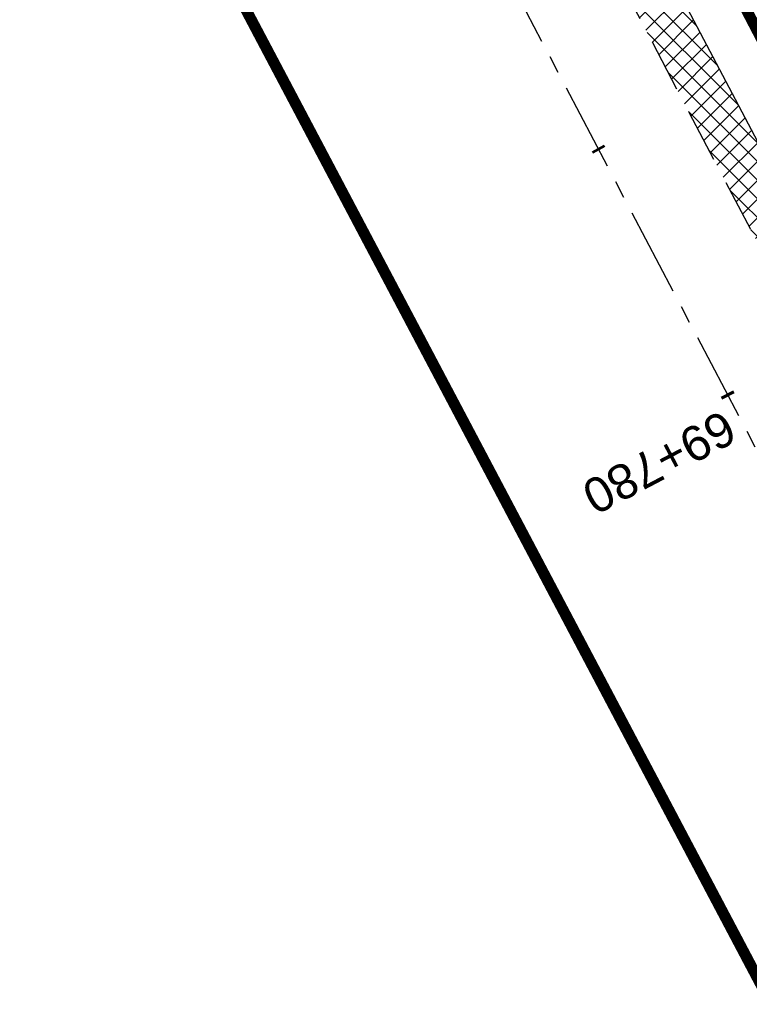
# Model space of a CAD drawing. Header units: metres. Extents: x 7529682 to 7533711, y 5721195 to 5727842.
# Tile 85 of 232: x 7531219 to 7531246, y 5724857 to 5724892. Entities that reach past the tile are written whole.
import ezdxf

# ---------------------------------------------------------------- set-up
doc = ezdxf.new("R2010")
doc.units = ezdxf.units.M
for name, pattern in [('817-dzialki-09-05-04$0$HIDDEN', [0.375, 0.25, -0.125]), ('ACAD_ISO05W100', [33, 24, -3, 0, -3, 0, -3]), ('CENTER', [50.800000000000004, 31.75, -6.35, 6.35, -6.35]), ('HIDDEN', [9.524999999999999, 6.35, -3.175])]:
    doc.linetypes.add(name, pattern=pattern)
for name, color, linetype in [('C-DROGI-SYTUACJA-ETYKIETY', 7, 'Continuous'), ('D-hatch-pobocza', 131, 'Continuous'), ('D-pobocza', 60, 'Continuous'), ('D-rowy', 160, 'Continuous'), ('D-skarpa', 2, 'Continuous')]:
    doc.layers.add(name, color=color, linetype=linetype)
for name, color, linetype, lineweight in [('D-krawędzie', 3, 'Continuous', 30), ('D-oś', 10, 'CENTER', 30), ('D-pas-drogowy', 7, 'ACAD_ISO05W100', 50)]:
    doc.layers.add(name, color=color, linetype=linetype, lineweight=lineweight)
doc.layers.add('D-LR-etap-III', color=7, linetype='817-dzialki-09-05-04$0$HIDDEN', lineweight=50, true_color=0x00008f)
doc.styles.get("Standard").update_dxf_attribs({"font": 'arial.ttf'})

# ---------------------------------------------------------------- blocks, each defined once
blk = doc.blocks.new('AeccTickLine')
at = {"color": 0, "linetype": 'ByBlock', "lineweight": -2}
blk.add_line((0, 1), (-3.673819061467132e-16, -1), dxfattribs=at)

msp = doc.modelspace()

# ---------------------------------------------------------------- hatches: boundary and pattern name
at = {"layer": 'D-hatch-pobocza'}
h = msp.add_hatch(dxfattribs=at)
h.set_pattern_fill('ANSI37', color=256, scale=0.15, style=0)
h.set_pattern_definition([(45, (0, 0), (-0.3367596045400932, 0.3367596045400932), []), (135, (0, 0), (-0.3367596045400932, -0.3367596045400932), [])])
h.paths.add_polyline_path([(7531224.12, 5724929.62), (7531213.15, 5724949.98), (7531200.73, 5724973.91), (7531188.83, 5724996.41), (7531176.889999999, 5725019.33), (7531166.91, 5725038.07), (7531158.980160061, 5725054.059290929), (7531158.14196267, 5725051.386259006), (7531167.380094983, 5725033.766927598), (7531197.164745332, 5724976.987689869), (7531228.151004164, 5724918.034426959), (7531253.152837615, 5724870.491119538), (7531286.7961686, 5724806.653565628), (7531296.234606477, 5724788.675232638), (7531298.77605959, 5724787.517560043), (7531278.139999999, 5724826.49), (7531263.88, 5724853.83), (7531259.009999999, 5724862.85), (7531247.509999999, 5724884.88), (7531235.21, 5724908.21)])

# ---------------------------------------------------------------- linework, layer by layer
at = {"layer": 'D-krawędzie', "linetype": 'HIDDEN', "ltscale": 0.3, "flags": 128}
msp.add_lwpolyline([(7530572.009999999, 5726166.06), (7530620.380949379, 5726072.761487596), (7530641.555222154, 5726032.007915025), (7530660.960861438, 5725995.070069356), (7530689.128213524, 5725941.540167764), (7530707.335918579, 5725907.031820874), (7530725.255781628, 5725873.092686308), (7530743.969545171, 5725837.653904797), (7530770.526708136, 5725787.119408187), (7530787.864146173, 5725754.266918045), (7530809.897571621, 5725712.541613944), (7530824.739035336, 5725684.389287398), (7530840.856259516, 5725653.693092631), (7530860.675070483, 5725616.154465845), (7530865.283000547, 5725607.394015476), (7530878.050274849, 5725583.079962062), (7530918.171722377, 5725507.178125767), (7530950.162943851, 5725446.305402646), (7530993.419108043, 5725364.264712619), (7531022.766433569, 5725308.719304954), (7531053.80955549, 5725249.872416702), (7531081.165622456, 5725197.874670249), (7531103.902359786, 5725154.540603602), (7531128.123220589, 5725108.448161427), (7531149.3, 5725068.249999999), (7531167.380094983, 5725033.766927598), (7531197.164745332, 5724976.987689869), (7531228.151004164, 5724918.034426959), (7531253.152837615, 5724870.491119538), (7531286.7961686, 5724806.653565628), (7531306.739858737, 5724768.664832), (7531335.094443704, 5724714.652299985), (7531357.3191504, 5724672.438740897), (7531373.644908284, 5724641.454376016), (7531392.161870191, 5724605.998675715), (7531418.480331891, 5724555.852756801), (7531439.726902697, 5724515.582472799), (7531468.399107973, 5724461.077223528), (7531491.782023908, 5724416.527754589), (7531531.990296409, 5724339.832565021), (7531557.226635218, 5724291.658956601), (7531569.851546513, 5724267.577443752), (7531591.375556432, 5724226.547822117), (7531610.003879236, 5724191.103071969), (7531616.882991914, 5724177.998849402), (7531629.984986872, 5724153.025496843), (7531641.006768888, 5724132.021778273), (7531664.906257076, 5724087.616922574), (7531677.64401952, 5724064.785715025), (7531683.112433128, 5724054.988140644), (7531686.752875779, 5724048.180044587), (7531695.447538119, 5724031.696667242), (7531703.748818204, 5724015.917210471), (7531709.214143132, 5724005.513965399), (7531719.388607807, 5723986.14687362), (7531726.295217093, 5723973.000144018), (7531732.740794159, 5723960.735633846), (7531735.13, 5723956.19)], dxfattribs=at)
at = {"layer": 'D-LR-etap-III', "ltscale": 10, "flags": 128}
msp.add_lwpolyline([(7531750.474471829, 5723895.103125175, 0.4, 0.4, 0), (7531750.505, 5723895.13, 0.4, 0.4, 0), (7531682.71, 5724022.92, 0.4, 0.4, 0), (7531619.177023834, 5724147.203692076, 0.4, 0.4, 0), (7531592.308960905, 5724198.48863389, 0.4, 0.4, 0), (7531553.263875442, 5724272.918564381, 0.4, 0.4, 0), (7531504.019999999, 5724366.79, 0.4, 0.4, 0), (7531482.09, 5724407.62, 0.4, 0.4, 0), (7531412.350402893, 5724541.182759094, 0.4, 0.4, 0), (7531388.463669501, 5724586.929768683, 0.4, 0.4, 0), (7531345.12, 5724669.94, 0.4, 0.4, 0), (7531127.66, 5725081.67, 0.4, 0.4, 0), (7531059.253139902, 5725211.040795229, 0.4, 0.4, 0), (7531008.007244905, 5725307.953830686, 0.4, 0.4, 0), (7530964.181635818, 5725390.835555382, 0.4, 0.4, 0), (7530914.557354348, 5725484.683561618, 0.4, 0.4, 0), (7530865.243241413, 5725577.493975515, 0.4, 0.4, 0), (7530840.085257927, 5725624.058651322, 0.4, 0.4, 0), (7530802.559525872, 5725694.924584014, 0.4, 0.4, 0), (7530755.54, 5725787.51, 0.4, 0.4, 0), (7530708.717810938, 5725876.303221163, 0.4, 0.4, 0), (7530695.12, 5725902.09, 0.4, 0.4, 0), (7530642.91397006, 5726001.07839487, 0.4, 0.4, 0), (7530634.934723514, 5726016.146615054, 0.4, 0.4, 0), (7530610.820000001, 5726061.929999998, 0.4, 0.4, 0), (7530610.820000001, 5726061.929999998, 0.4, 0.4, 0), (7530607.21, 5726063.51, 0.4, 0.4, 0), (7530597.42, 5726080.68, 0.4, 0.4, 0), (7530591.16, 5726088.44, 0.4, 0.4, 0), (7530581.28, 5726107.21, 0.4, 0.4, 0), (7530571.29, 5726130.56, 0.4, 0.4, 0), (7530549.554994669, 5726171.527317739, 0.4, 0.4, 0), (7530531.014309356, 5726206.473807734, 0.4, 0.4, 0), (7530516.461208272, 5726236.016618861, 0.4, 0.4, 0), (7530500.798929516, 5726266.141265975, 0.4, 0.4, 0), (7530491.349999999, 5726283.94, 0.4, 0.4, 0), (7530482.4, 5726303.41, 0.4, 0.4, 0), (7530482.4, 5726303.41, 0.4, 0.4, 0), (7530450.41, 5726357.28, 0.4, 0.4, 0), (7530397.759396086, 5726458.499907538, 0.4, 0.4, 0), (7530334.707815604, 5726583.664702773, 0.4, 0.4, 0), (7530303.939274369, 5726645.167943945, 0.4, 0.4, 0), (7530300.509779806, 5726651.777515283, 0.4, 0.4, 0), (7530289.213532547, 5726671.966724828, 0.4, 0.4, 0), (7530281.54, 5726685.57, 0.4, 0.4, 0), (7530261.37085633, 5726724.163374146, 0.4, 0.4, 0), (7530254.03, 5726738.21, 0.4, 0.4, 0), (7530197.219999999, 5726845.06, 0.4, 0.4, 0), (7530194.71, 5726849.15, 0.4, 0.4, 0), (7530195.92, 5726850.75, 0.4, 0.4, 0), (7530170.546669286, 5726892.961489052, 0.4, 0.4, 0), (7530143.174718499, 5726945.065838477, 0.4, 0.4, 0), (7530105.059999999, 5727018.32, 0.4, 0.4, 0), (7530100.059999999, 5727027.16, 0.4, 0.4, 0), (7530062.318670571, 5727099.625398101, 0.4, 0.4, 0), (7530015.378537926, 5727189.420463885, 0.4, 0.4, 0), (7529983.207960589, 5727250.206596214, 0.4, 0.4, 0), (7529953.284293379, 5727306.74720398, 0.4, 0.4, 0), (7529900.67053443, 5727406.15903814, 0.4, 0.4, 0), (7529890.630239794, 5727425.131178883, 0.4, 0.4, 0), (7529875.155383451, 5727454.426350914, 0.4, 0.4, 0), (7529857.560096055, 5727487.787346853, 0.4, 0.4, 0), (7529835.194401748, 5727530.19312405, 0.4, 0.4, 0), (7529811.740544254, 5727574.662079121, 0.4, 0.4, 0), (7529792.101859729, 5727611.922638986, 0.4, 0.4, 0), (7529768.066117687, 5727657.469613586, 0.4, 0.4, 0), (7529755.210566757, 5727682.131373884, 0.4, 0.4, 0), (7529753.309999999, 5727681.13, 0.4, 0.4, 0), (7529739.21, 5727707.77, 0.4, 0.4, 0), (7529735.394745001, 5727711.251990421, 0.4, 0.4, 0), (7529725.42, 5727730.2, 0.4, 0.4, 0), (7529723.55, 5727729.88, 0.4, 0.4, 0), (7529695.566668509, 5727782.932080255, 0.4, 0.4, 0), (7529717.67971874, 5727794.024357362, 0.4, 0.4, 0), (7529736.274870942, 5727758.647400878, 0.4, 0.4, 0), (7529736.274870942, 5727758.647400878, 0.4, 0.4, 0), (7529744.511003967, 5727750.406106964, 0.4, 0.4, 0), (7529744.511003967, 5727750.406106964, 0.4, 0.4, 0), (7529750.282568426, 5727738.549848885, 0.4, 0.4, 0), (7529777.108510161, 5727687.569424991, 0.4, 0.4, 0), (7529796.51537536, 5727651.329932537, 0.4, 0.4, 0), (7529814.937945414, 5727616.793170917, 0.4, 0.4, 0), (7529839.006722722, 5727572.303976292, 0.4, 0.4, 0), (7529860.617626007, 5727532.509108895, 0.4, 0.4, 0), (7529882.348967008, 5727491.504261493, 0.4, 0.4, 0), (7529904.865139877, 5727449.096370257, 0.4, 0.4, 0), (7529920.747384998, 5727418.884773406, 0.4, 0.4, 0), (7529946.676504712, 5727368.547487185, 0.4, 0.4, 0), (7529972.024701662, 5727320.573310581, 0.4, 0.4, 0), (7529987.740014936, 5727290.153392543, 0.4, 0.4, 0), (7529996.497385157, 5727273.661630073, 0.4, 0.4, 0), (7530017.541471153, 5727234.202689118, 0.4, 0.4, 0), (7530033.053657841, 5727204.864166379, 0.4, 0.4, 0), (7530051.622983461, 5727170.222745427, 0.4, 0.4, 0), (7530069.276612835, 5727137.015751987, 0.4, 0.4, 0), (7530089.385386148, 5727097.533639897, 0.4, 0.4, 0), (7530109.712512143, 5727060.746615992, 0.4, 0.4, 0), (7530136.769722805, 5727011.640131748, 0.4, 0.4, 0), (7530162.446686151, 5726962.743777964, 0.4, 0.4, 0), (7530187.674104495, 5726916.992101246, 0.4, 0.4, 0), (7530207.820739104, 5726879.335323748, 0.4, 0.4, 0), (7530230.625609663, 5726834.518686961, 0.4, 0.4, 0), (7530262.288093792, 5726776.61832811, 0.4, 0.4, 0), (7530277.509672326, 5726760.213143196, 0.4, 0.4, 0), (7530286.036865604, 5726744.106684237, 0.4, 0.4, 0), (7530288.097472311, 5726735.884066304, 0.4, 0.4, 0), (7530290.393870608, 5726725.046963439, 0.4, 0.4, 0), (7530296.17664807, 5726713.582980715, 0.4, 0.4, 0), (7530302.726195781, 5726701.18226779, 0.4, 0.4, 0), (7530325.685047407, 5726657.466383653, 0.4, 0.4, 0), (7530343.243978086, 5726623.648592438, 0.4, 0.4, 0), (7530360.229820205, 5726591.746871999, 0.4, 0.4, 0), (7530383.20855044, 5726548.059469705, 0.4, 0.4, 0), (7530406.017875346, 5726503.605514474, 0.4, 0.4, 0), (7530427.464919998, 5726462.620289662, 0.4, 0.4, 0), (7530447.9278544, 5726424.388014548, 0.4, 0.4, 0), (7530471.126878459, 5726379.920667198, 0.4, 0.4, 0), (7530490.501003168, 5726343.033350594, 0.4, 0.4, 0), (7530509.499458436, 5726306.733076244, 0.4, 0.4, 0), (7530529.890269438, 5726267.244072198, 0.4, 0.4, 0), (7530543.852446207, 5726238.990319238, 0.4, 0.4, 0), (7530554.808897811, 5726218.943990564, 0.4, 0.4, 0), (7530559.027108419, 5726212.223286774, 0.4, 0.4, 0), (7530563.060988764, 5726206.409670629, 0.4, 0.4, 0), (7530566.93354971, 5726200.463543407, 0.4, 0.4, 0), (7530569.771022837, 5726194.901501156, 0.4, 0.4, 0), (7530571.47319415, 5726191.282350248, 0.4, 0.4, 0), (7530572.839142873, 5726188.024533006, 0.4, 0.4, 0), (7530575.295071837, 5726182.034664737, 0.4, 0.4, 0), (7530579.736851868, 5726173.306070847, 0.4, 0.4, 0), (7530583.3, 5726167.41, 0.4, 0.4, 0), (7530593.4, 5726163.33, 0.4, 0.4, 0), (7530598.618375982, 5726155.264489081, 0.4, 0.4, 0), (7530608.258304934, 5726140.497132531, 0.4, 0.4, 0), (7530603.269999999, 5726136.83, 0.4, 0.4, 0), (7530606.53, 5726131.84, 0.4, 0.4, 0), (7530604.239057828, 5726124.21679044, 0.4, 0.4, 0), (7530605.847136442, 5726121.630127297, 0.4, 0.4, 0), (7530608.971611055, 5726116.164124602, 0.4, 0.4, 0), (7530618.114293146, 5726097.791111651, 0.4, 0.4, 0), (7530651.213125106, 5726034.959524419, 0.4, 0.4, 0), (7530670.243741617, 5725998.61095082, 0.4, 0.4, 0), (7530698.075474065, 5725945.952624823, 0.4, 0.4, 0), (7530716.505955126, 5725911.3051464, 0.4, 0.4, 0), (7530735.223454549, 5725875.667401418, 0.4, 0.4, 0), (7530752.504235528, 5725842.154920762, 0.4, 0.4, 0), (7530778.310652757, 5725793.501254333, 0.4, 0.4, 0), (7530797.499961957, 5725756.381811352, 0.4, 0.4, 0), (7530812.518974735, 5725728.28874362, 0.4, 0.4, 0), (7530820.039295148, 5725713.160404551, 0.4, 0.4, 0), (7530822.422446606, 5725710.193574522, 0.4, 0.4, 0), (7530833.154893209, 5725688.800634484, 0.4, 0.4, 0), (7530849.629354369, 5725656.158601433, 0.4, 0.4, 0), (7530867.98290276, 5725621.963939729, 0.4, 0.4, 0), (7530872.629809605, 5725612.88760475, 0.4, 0.4, 0), (7530880.354488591, 5725597.594500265, 0.4, 0.4, 0), (7530883.839446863, 5725593.389159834, 0.4, 0.4, 0), (7530891.782113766, 5725587.763349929, 0.4, 0.4, 0), (7530895.038670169, 5725584.280746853, 0.4, 0.4, 0), (7530897.033644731, 5725580.941110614, 0.4, 0.4, 0), (7530900.951646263, 5725579.945856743, 0.4, 0.4, 0), (7530904.80970798, 5725571.977328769, 0.4, 0.4, 0), (7530903.682362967, 5725568.566434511, 0.4, 0.4, 0), (7530908.900614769, 5725558.844845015, 0.4, 0.4, 0), (7530910.252030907, 5725545.671606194, 0.4, 0.4, 0), (7530912.872986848, 5725538.645543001, 0.4, 0.4, 0), (7530945.278171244, 5725478.464284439, 0.4, 0.4, 0), (7530959.692318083, 5725450.24628822, 0.4, 0.4, 0), (7531002.82670893, 5725368.192370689, 0.4, 0.4, 0), (7531044.703532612, 5725290.314293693, 0.4, 0.4, 0), (7531064.098839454, 5725253.212562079, 0.4, 0.4, 0), (7531083.010253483, 5725216.677517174, 0.4, 0.4, 0), (7531113.013137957, 5725158.465613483, 0.4, 0.4, 0), (7531137.364304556, 5725113.07076138, 0.4, 0.4, 0), (7531150.830830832, 5725086.711759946, 0.4, 0.4, 0), (7531159.745663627, 5725076.640848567, 0.4, 0.4, 0), (7531166.309999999, 5725074.58, 0.4, 0.4, 0), (7531172.29, 5725062.58, 0.4, 0.4, 0), (7531170.589828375, 5725055.605912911, 0.4, 0.4, 0), (7531173.732823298, 5725044.080706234, 0.4, 0.4, 0), (7531215.342008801, 5724964.859648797, 0.4, 0.4, 0), (7531238.054496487, 5724921.684649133, 0.4, 0.4, 0), (7531262.389821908, 5724875.282876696, 0.4, 0.4, 0), (7531295.587160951, 5724811.265731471, 0.4, 0.4, 0), (7531348.487908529, 5724712.362812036, 0.4, 0.4, 0), (7531363.740817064, 5724682.68394264, 0.4, 0.4, 0), (7531366.986905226, 5724675.865317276, 0.4, 0.4, 0), (7531382.541261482, 5724646.110625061, 0.4, 0.4, 0), (7531401.299165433, 5724610.874551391, 0.4, 0.4, 0), (7531428.964837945, 5724558.862274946, 0.4, 0.4, 0), (7531449.111202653, 5724520.397801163, 0.4, 0.4, 0), (7531477.292992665, 5724465.831467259, 0.4, 0.4, 0), (7531500.996290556, 5724421.112506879, 0.4, 0.4, 0), (7531512.121834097, 5724400.549045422, 0.4, 0.4, 0), (7531513.78163794, 5724396.757451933, 0.4, 0.4, 0), (7531526.32, 5724379.39, 0.4, 0.4, 0), (7531566.783642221, 5724302.73628205, 0.4, 0.4, 0), (7531578.579156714, 5724282.774819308, 0.4, 0.4, 0), (7531584.232619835, 5724273.111246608, 0.4, 0.4, 0), (7531590.109283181, 5724263.508189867, 0.4, 0.4, 0), (7531593.027899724, 5724258.771479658, 0.4, 0.4, 0), (7531595.711841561, 5724254.226824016, 0.4, 0.4, 0), (7531601.659976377, 5724243.898197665, 0.4, 0.4, 0), (7531606.097733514, 5724235.986407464, 0.4, 0.4, 0), (7531609.382207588, 5724230.799061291, 0.4, 0.4, 0), (7531611.580260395, 5724227.671180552, 0.4, 0.4, 0), (7531612.707802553, 5724225.86410867, 0.4, 0.4, 0), (7531618.665224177, 5724214.480919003, 0.4, 0.4, 0), (7531619.885522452, 5724212.333950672, 0.4, 0.4, 0), (7531620.931818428, 5724210.787064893, 0.4, 0.4, 0), (7531623.518605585, 5724207.111542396, 0.4, 0.4, 0), (7531626.143926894, 5724203.61306897, 0.4, 0.4, 0), (7531632.022984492, 5724196.485954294, 0.4, 0.4, 0), (7531653.949089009, 5724152.617641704, 0.4, 0.4, 0), (7531656.750690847, 5724143.103797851, 0.4, 0.4, 0), (7531659.61440691, 5724133.254504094, 0.4, 0.4, 0), (7531661.627147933, 5724128.646047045, 0.4, 0.4, 0.01093811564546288), (7531674.314987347, 5724101.43546424, 0.4, 0.4, 0), (7531685.137626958, 5724081.408252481, 0.4, 0.4, 0), (7531692.159945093, 5724066.277333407, 0.4, 0.4, 0), (7531699.662164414, 5724051.388120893, 0.4, 0.4, 0), (7531704.480624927, 5724040.808561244, 0.4, 0.4, 0), (7531704.480624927, 5724040.808561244, 0.4, 0.4, 0), (7531704.401251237, 5724037.368913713, 0.4, 0.4, 0), (7531720.383609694, 5724003.441317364, 0.4, 0.4, 0), (7531728.79890528, 5723986.206298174, 0.4, 0.4, 0), (7531733.237926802, 5723977.192631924, 0.4, 0.4, 0), (7531736.750027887, 5723969.505210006, 0.4, 0.4, 0), (7531737.336143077, 5723968.518916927, 0.4, 0.4, 0), (7531738.285051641, 5723967.699360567, 0.4, 0.4, 0), (7531742.180915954, 5723962.346428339, 0.4, 0.4, 0), (7531744.286141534, 5723958.615526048, 0.4, 0.4, 0), (7531755.393260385, 5723944.192617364, 0.4, 0.4, 0), (7531758.69, 5723936.76, 0.4, 0.4, 0), (7531780.08, 5723929.25, 0.4, 0.4, 0), (7531792.611989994, 5723906.337708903, 0.4, 0.4, 0), (7531792.611989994, 5723906.337708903, 0.4, 0.4, 0), (7531756.962094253, 5723883.055323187, 0.4, 0.4, 0), (7531750.46, 5723895.130000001, 0.4, 0.4, 0), (7531750.46, 5723895.130000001, 0, 0, 0)], format="xyseb", dxfattribs=at)
at = {"layer": 'D-oś', "ltscale": 0.1}
msp.add_lwpolyline([(7531488.682972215, 5724414.901138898), (7531465.30154836, 5724459.447768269), (7531436.630334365, 5724513.951133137), (7531415.382990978, 5724554.222881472), (7531389.061122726, 5724604.375291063), (7531370.54547166, 5724639.828481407), (7531354.22214964, 5724670.808223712), (7531331.99647235, 5724713.023626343), (7531303.640952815, 5724767.037938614), (7531283.698553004, 5724805.024214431), (7531250.055061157, 5724868.862076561), (7531225.052886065, 5724916.406033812), (7531194.065303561, 5724975.361817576), (7531164.280332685, 5725032.141666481), (7531146.201824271, 5725066.621712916), (7531125.025790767, 5725106.818458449), (7531100.803065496, 5725152.914450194), (7531078.067230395, 5725196.24679728), (7531050.712974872, 5725248.241100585), (7531019.671816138, 5725307.084268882), (7530990.323090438, 5725362.632329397), (7530947.065833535, 5725444.675091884), (7530915.075467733, 5725505.546186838), (7530874.953735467, 5725581.448561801)], dxfattribs=at)
at = {"layer": 'D-pas-drogowy', "ltscale": 0.2, "flags": 128}
msp.add_lwpolyline([(7531633.018560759, 5724182.834272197, 0.4, 0.4, 0), (7531617.558899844, 5724211.608162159, 0.4, 0.4, 0), (7531566.783642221, 5724302.73628205, 0.4, 0.4, 0), (7531538.419082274, 5724356.469679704, 0.4, 0.4, 0), (7531526.32, 5724379.39, 0.4, 0.4, 0), (7531516.102085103, 5724393.607319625, 0.4, 0.4, 0.001485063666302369), (7531513.78037409, 5724396.837773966, 0.4, 0.4, 0), (7531501.87, 5724413.41, 0.4, 0.4, 0), (7531474.926107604, 5724464.507896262, 0.4, 0.4, 0), (7531446.200436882, 5724518.992313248, 0.4, 0.4, 0), (7531424.962185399, 5724559.262257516, 0.4, 0.4, 0), (7531398.444460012, 5724609.565801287, 0.4, 0.4, 0), (7531379.647455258, 5724645.216004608, 0.4, 0.4, 0), (7531365.23, 5724672.56, 0.4, 0.4, 0), (7531341.305752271, 5724717.915356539, 0.4, 0.4, 0), (7531312.899996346, 5724771.788898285, 0.4, 0.4, 0), (7531292.590923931, 5724810.306502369, 0.4, 0.4, 0), (7531259.391619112, 5724873.271351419, 0.4, 0.4, 0), (7531233.740401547, 5724921.922582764, 0.4, 0.4, 0), (7531203.072738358, 5724980.092044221, 0.4, 0.4, 0), (7531173.471398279, 5725036.225177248, 0.4, 0.4, 0), (7531168.269999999, 5725046.09, 0.4, 0.4, 0), (7531172.29, 5725062.58, 0.4, 0.4, 0), (7531166.309999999, 5725074.58, 0.4, 0.4, 0), (7531150.32, 5725079.6, 0.4, 0.4, 0), (7531141.5, 5725096.43, 0.4, 0.4, 0), (7531109.311735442, 5725157.814415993, 0.4, 0.4, 0), (7531086.641300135, 5725201.047918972, 0.4, 0.4, 0), (7531059.198258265, 5725253.383662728, 0.4, 0.4, 0), (7531028.206828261, 5725312.48946212, 0.4, 0.4, 0), (7530999.104694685, 5725367.990143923, 0.4, 0.4, 0), (7530956.247527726, 5725449.724815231, 0.4, 0.4, 0), (7530924.397774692, 5725510.463768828, 0.4, 0.4, 0), (7530897.509999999, 5725561.74, 0.4, 0.4, 0), (7530894.46, 5725566.14, 0.4, 0.4, 0), (7530892.16, 5725570.49, 0.4, 0.4, 0), (7530869.362688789, 5725613.307018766, 0.4, 0.4, 0), (7530861.693971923, 5725627.704613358, 0.4, 0.4, 0), (7530852.74, 5725644.52, 0.4, 0.4, 0), (7530831.509999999, 5725684.2, 0.4, 0.4, 0), (7530811.13, 5725722.52, 0.4, 0.4, 0), (7530792.3476413, 5725757.940652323, 0.4, 0.4, 0), (7530768.03, 5725803.8, 0.4, 0.4, 0), (7530748.768542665, 5725840.178507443, 0.4, 0.4, 0), (7530727.7, 5725879.97, 0.4, 0.4, 0), (7530712.0981582, 5725909.54523909, 0.4, 0.4, 0), (7530693.644105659, 5725944.645156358, 0.4, 0.4, 0), (7530665.702224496, 5725997.538976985, 0.4, 0.4, 0), (7530641.759999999, 5726042.88, 0.4, 0.4, 0), (7530616.5, 5726091.48, 0.4, 0.4, 0), (7530604.628439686, 5726114.319880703, 0.4, 0.4, -0.007762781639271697), (7530602.5, 5726118.43, 0.4, 0.4, 0), (7530603.992037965, 5726123.394821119, 0.4, 0.4, 0), (7530606.53, 5726131.84, 0.4, 0.4, 0), (7530603.269999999, 5726136.83, 0.4, 0.4, 0), (7530593.775620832, 5726151.368713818, 0.4, 0.4, 0), (7530590.202637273, 5726156.84001263, 0.4, 0.4, 0), (7530583.3, 5726167.41, 0.4, 0.4, 0), (7530580.578343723, 5726170.427567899, 0.4, 0.4, 0), (7530575.849999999, 5726175.67, 0.4, 0.4, 0), (7530569.009999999, 5726186.66, 0.4, 0.4, 0), (7530562.555322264, 5726199.189409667, 0.4, 0.4, 0), (7530555.67, 5726211.39, 0.4, 0.4, 0), (7530548.29, 5726224.23, 0.4, 0.4, 0), (7530540.58, 5726237.71, 0.4, 0.4, 0), (7530532.679999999, 5726252.65, 0.4, 0.4, 0), (7530524.059999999, 5726269.35, 0.4, 0.4, 0), (7530502.82, 5726309.91, 0.4, 0.4, 0), (7530488.83, 5726336.63, 0.4, 0.4, 0), (7530466.03, 5726380.16, 0.4, 0.4, 0), (7530438.469999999, 5726432.77, 0.4, 0.4, 0), (7530424.53, 5726459.09, 0.4, 0.4, 0), (7530401.63, 5726502.97, 0.4, 0.4, 0), (7530383.38, 5726538.06, 0.4, 0.4, 0), (7530353.969999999, 5726593.52, 0.4, 0.4, 0), (7530338.469999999, 5726622.74, 0.4, 0.4, 0), (7530322.009999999, 5726653.88, 0.4, 0.4, 0), (7530297.54, 5726700.33, 0.4, 0.4, 0), (7530287.38, 5726719.6, 0.4, 0.4, 0), (7530285.94993921, 5726722.315508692, 0.4, 0.4, 0), (7530280.259999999, 5726733.12, 0.4, 0.4, 0), (7530266.73, 5726758.74, 0.4, 0.4, 0), (7530260.42, 5726770.47, 0.4, 0.4, 0), (7530253.25, 5726783.82, 0.4, 0.4, 0), (7530244.95, 5726799.33, 0.4, 0.4, 0), (7530239.389999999, 5726808.49, 0.4, 0.4, 0), (7530238.29, 5726807.9, 0.4, 0.4, 0), (7530218.11, 5726850.67, 0.4, 0.4, 0), (7530175.906646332, 5726928.168028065, 0.4, 0.4, 0), (7530096.679999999, 5727076.15, 0.4, 0.4, 0), (7530094.679999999, 5727079.89, 0.4, 0.4, 0), (7530064.59693469, 5727135.522637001, 0.4, 0.4, 0), (7530046.730970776, 5727168.8921561, 0.4, 0.4, 0), (7530025.803045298, 5727208.461374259, 0.4, 0.4, 0), (7530012.846501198, 5727232.979315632, 0.4, 0.4, 0), (7529994.15, 5727268.45, 0.4, 0.4, 0), (7529981.670868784, 5727291.93018666, 0.4, 0.4, 0), (7529949.889999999, 5727351.73, 0.4, 0.4, 0), (7529924.75, 5727399.03, 0.4, 0.4, 0), (7529915.515824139, 5727417.099754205, 0.4, 0.4, 0), (7529885.83, 5727475.19, 0.4, 0.4, 0), (7529862.559999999, 5727519.97, 0.4, 0.4, 0), (7529852.984923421, 5727538.191086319, 0.4, 0.4, 0), (7529836.513084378, 5727569.51130111, 0.4, 0.4, 0), (7529815.36890814, 5727609.140983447, 0.4, 0.4, 0), (7529792.795203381, 5727651.247499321, 0.4, 0.4, 0), (7529774.199114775, 5727685.858348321, 0.4, 0.4, 0), (7529746.966026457, 5727736.059440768, 0.4, 0.4, 0), (7529733.92, 5727757.62, 0.4, 0.4, 0), (7529708.607472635, 5727806.388536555, 0.4, 0.4, 0), (7529688.491967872, 5727796.344621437, 0.4, 0.4, 0), (7529723.55, 5727729.88, 0.4, 0.4, 0), (7529725.42, 5727730.2, 0.4, 0.4, 0), (7529735.38, 5727711.28, 0.4, 0.4, 0), (7529739.21, 5727707.77, 0.4, 0.4, 0), (7529753.309999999, 5727681.13, 0.4, 0.4, 0), (7529755.178396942, 5727682.114424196, 0.4, 0.4, 0), (7529792.101859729, 5727611.922638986, 0.4, 0.4, 0), (7529811.740544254, 5727574.662079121, 0.4, 0.4, 0), (7529835.194401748, 5727530.19312405, 0.4, 0.4, 0), (7529857.560096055, 5727487.787346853, 0.4, 0.4, 0), (7529875.155383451, 5727454.426350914, 0.4, 0.4, 0), (7529890.630239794, 5727425.131178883, 0.4, 0.4, 0), (7529900.67053443, 5727406.15903814, 0.4, 0.4, 0), (7529953.284293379, 5727306.74720398, 0.4, 0.4, 0), (7529983.207960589, 5727250.206596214, 0.4, 0.4, 0), (7530015.378537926, 5727189.420463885, 0.4, 0.4, 0), (7530062.318670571, 5727099.625398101, 0.4, 0.4, 0), (7530100.059999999, 5727027.16, 0.4, 0.4, 0), (7530105.059999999, 5727018.32, 0.4, 0.4, 0), (7530143.174718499, 5726945.065838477, 0.4, 0.4, 0), (7530170.546669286, 5726892.961489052, 0.4, 0.4, 0), (7530195.92, 5726850.75, 0.4, 0.4, 0), (7530194.71, 5726849.15, 0.4, 0.4, 0), (7530197.219999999, 5726845.06, 0.4, 0.4, 0), (7530254.03, 5726738.21, 0.4, 0.4, 0), (7530261.37085633, 5726724.163374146, 0.4, 0.4, 0), (7530281.54, 5726685.57, 0.4, 0.4, 0), (7530289.213532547, 5726671.966724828, 0.4, 0.4, 0), (7530300.509779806, 5726651.777515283, 0.4, 0.4, 0), (7530303.939274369, 5726645.167943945, 0.4, 0.4, 0), (7530334.707815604, 5726583.664702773, 0.4, 0.4, 0), (7530397.759396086, 5726458.499907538, 0.4, 0.4, 0), (7530450.41, 5726357.28, 0.4, 0.4, 0), (7530482.4, 5726303.41, 0.4, 0.4, 0), (7530483.687990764, 5726301.003383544, 0.4, 0.4, 0), (7530491.349999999, 5726283.94, 0.4, 0.4, 0), (7530512.67, 5726243.78, 0.4, 0.4, 0), (7530529.429999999, 5726209.46, 0.4, 0.4, 0), (7530571.29, 5726130.56, 0.4, 0.4, 0), (7530581.28, 5726107.21, 0.4, 0.4, 0), (7530591.16, 5726088.44, 0.4, 0.4, 0), (7530597.42, 5726080.68, 0.4, 0.4, 0), (7530607.21, 5726063.51, 0.4, 0.4, 0), (7530610.820000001, 5726061.929999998, 0.4, 0.4, 0), (7530634.934723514, 5726016.146615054, 0.4, 0.4, 0), (7530642.91397006, 5726001.07839487, 0.4, 0.4, 0), (7530695.12, 5725902.09, 0.4, 0.4, 0), (7530708.717810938, 5725876.303221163, 0.4, 0.4, 0), (7530755.54, 5725787.51, 0.4, 0.4, 0), (7530802.559525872, 5725694.924584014, 0.4, 0.4, 0), (7530840.085257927, 5725624.058651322, 0.4, 0.4, 0), (7530865.243241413, 5725577.493975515, 0.4, 0.4, 0), (7530914.557354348, 5725484.683561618, 0.4, 0.4, 0), (7530964.181635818, 5725390.835555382, 0.4, 0.4, 0), (7531008.007244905, 5725307.953830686, 0.4, 0.4, 0), (7531059.253139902, 5725211.040795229, 0.4, 0.4, 0), (7531127.66, 5725081.67, 0.4, 0.4, 0), (7531345.12, 5724669.94, 0.4, 0.4, 0), (7531388.463669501, 5724586.929768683, 0.4, 0.4, 0), (7531412.350402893, 5724541.182759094, 0.4, 0.4, 0), (7531482.09, 5724407.62, 0.4, 0.4, 0), (7531504.019999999, 5724366.79, 0.4, 0.4, 0), (7531519.374444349, 5724337.520497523, 0.4, 0.4, 0), (7531563.748815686, 5724252.931583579, 0.4, 0.4, 0), (7531602.175111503, 5724179.681224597, 0.4, 0.4, 0), (7531619.177023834, 5724147.203692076, 0.4, 0.4, 0), (7531625.038493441, 5724135.63500206, 0.4, 0.4, 0), (7531656.796442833, 5724073.31633882, 0.4, 0.4, 0), (7531675.12, 5724037.36, 0.4, 0.4, 0), (7531682.71, 5724022.92, 0.4, 0.4, 0), (7531705.565196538, 5723979.810545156, 0.4, 0.4, 0), (7531736.605941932, 5723921.261514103, 0.4, 0.4, 0), (7531750.46, 5723895.130000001, 0.4, 0.4, 0), (7531740.769999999, 5723886.56, 0.4, 0.4, 0), (7531732.86, 5723885, 0.4, 0.4, 0), (7531722.179999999, 5723887.77, 0.4, 0.4, 0), (7531729.87, 5723862.17, 0.4, 0.4, 0), (7531742.92, 5723861.93, 0.4, 0.4, 0), (7531763.71, 5723859.52, 0.4, 0.4, 0), (7531768.42, 5723854.12, 0.4, 0.4, 0), (7531787.42, 5723817.97, 0.4, 0.4, 0), (7531795.57, 5723809.82, 0.4, 0.4, 0), (7531816.346897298, 5723819.850397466, 0.4, 0.4, 0), (7531816.346897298, 5723819.850397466, 0.4, 0.4, 0), (7531805.059999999, 5723843.23, 0.4, 0.4, 0), (7531803.61, 5723886.23, 0.4, 0.4, 0), (7531803.61, 5723886.23, 0.4, 0.4, 0), (7531780.08, 5723929.25, 0.4, 0.4, 0), (7531758.69, 5723936.76, 0.4, 0.4, 0), (7531749.3590272, 5723946.412126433, 0.4, 0.4, 0), (7531742.71, 5723953.29, 0.4, 0.4, 0), (7531735.177368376, 5723967.877529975, 0.4, 0.4, 0), (7531722.37, 5723992.68, 0.4, 0.4, 0), (7531705.041669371, 5724030.885563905, 0.4, 0.4, 0), (7531699.469999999, 5724043.17, 0.4, 0.4, 0), (7531692.69, 5724058.11, 0.4, 0.4, 0), (7531679.672010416, 5724084.016803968, 0.4, 0.4, 0), (7531674.55, 5724094.21, 0.4, 0.4, 0), (7531666.633166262, 5724114.002855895, 0.4, 0.4, 0), (7531649, 5724153.82, 0.4, 0.4, 0), (7531641.49, 5724149.34, 0.4, 0.4, 0), (7531626.04, 5724179.34, 0.4, 0.4, 0), (7531633.03, 5724182.84, 0, 0, 0)], format="xyseb", dxfattribs=at)
at = {"layer": 'D-pobocza'}
msp.add_lwpolyline([(7531298.77605959, 5724787.517560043), (7531278.139999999, 5724826.49), (7531263.88, 5724853.83), (7531259.009999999, 5724862.85), (7531247.509999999, 5724884.88), (7531235.21, 5724908.21), (7531224.12, 5724929.62), (7531213.15, 5724949.98), (7531200.73, 5724973.91), (7531188.83, 5724996.41), (7531176.889999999, 5725019.33), (7531166.91, 5725038.07), (7531158.980160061, 5725054.059290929), (7531158.14196267, 5725051.386259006)], dxfattribs=at)
at = {"layer": 'D-rowy', "linetype": 'HIDDEN', "ltscale": 0.1, "const_width": 0.4, "flags": 128}
msp.add_lwpolyline([(7531506.121399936, 5724397.133351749), (7531489.190578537, 5724429.34060068), (7531483.400111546, 5724440.512095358), (7531478.412312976, 5724450.146766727), (7531462.901323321, 5724479.304166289), (7531434.632959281, 5724532.161646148), (7531396.749002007, 5724604.644561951), (7531378.596106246, 5724640.173238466), (7531368.21, 5724659.05), (7531363.9, 5724666.92), (7531355.876537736, 5724682.661796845), (7531338.032693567, 5724716.834919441), (7531309.901853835, 5724770.33291588), (7531304.158114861, 5724781.147276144), (7531299.737467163, 5724789.052054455), (7531294.930113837, 5724798.468047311), (7531279.862466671, 5724827.641362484), (7531247.714582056, 5724888.416734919), (7531220.373424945, 5724940.87265548), (7531195.513546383, 5724987.526839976), (7531168.705641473, 5725038.836315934), (7531161.295913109, 5725053.454680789), (7531161.295913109, 5725053.454680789)], dxfattribs=at)
at = {"layer": 'D-skarpa', "linetype": 'Continuous'}
msp.add_lwpolyline([(7531230.708019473, 5724934.052577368, -0.0002231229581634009), (7531256.277173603, 5724885.355907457), (7531258.573697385, 5724880.914253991), (7531261.647828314, 5724874.964004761), (7531263.151207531, 5724872.010750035), (7531267.688052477, 5724863.098524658), (7531270.048955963, 5724858.690702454), (7531272.444355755, 5724854.300893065), (7531274.718840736, 5724849.847946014), (7531276.998616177, 5724845.397761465), (7531279.375307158, 5724840.998182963), (7531281.742612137, 5724836.593703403), (7531286.350380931, 5724827.718512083), (7531288.531242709, 5724823.211257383), (7531290.81527323, 5724818.766720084), (7531293.118803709, 5724814.330934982), (7531294.924077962, 5724810.915273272), (7531295.462517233, 5724809.897772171), (7531297.814760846, 5724805.499934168), (7531302.620318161, 5724796.727816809), (7531305.022377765, 5724792.341383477), (7531307.282538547, 5724787.881015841), (7531307.417044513, 5724787.613457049)], format="xyb", dxfattribs=at)

# ---------------------------------------------------------------- block references
at = {"layer": 'C-DROGI-SYTUACJA-ETYKIETY', "color": 2, "linetype": 'Continuous', "lineweight": 60, "xscale": 0.25, "yscale": 0.25, "zscale": 0.25, "rotation": 297.738756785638}
for p in [(7531240.273090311, 5724887.463402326), (7531244.927498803, 5724878.612612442)]:
    msp.add_blockref('AeccTickLine', p, dxfattribs=at)

# ---------------------------------------------------------------- texts
at = {"layer": 'C-DROGI-SYTUACJA-ETYKIETY', "color": 2}
msp.add_text('69+780', height=1.25, rotation=207.738756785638, dxfattribs=at).set_placement((7531244.770134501, 5724878.106167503))

doc.saveas('drawing.dxf')
